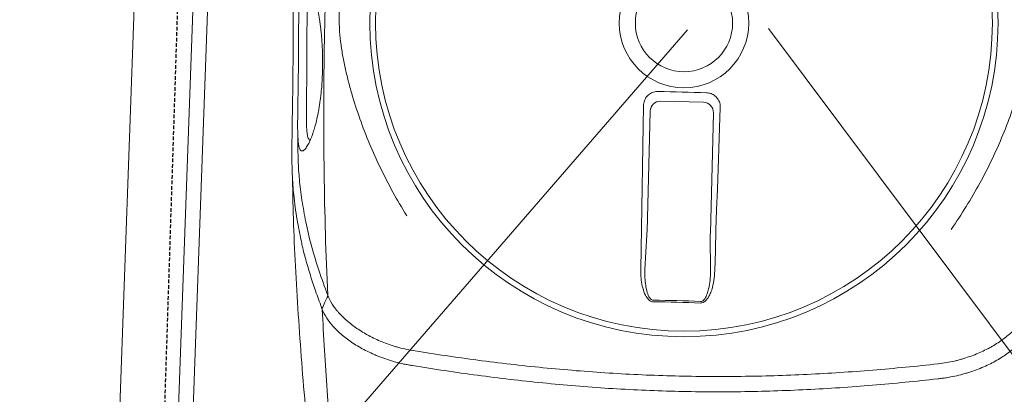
# Model space of a CAD drawing. Header units: millimetres. Extents: x 256680 to 410391, y -77299 to -22623.
# Tile 182 of 202: x 370870 to 371205, y -26513 to -26385. Entities that reach past the tile are written whole.
import ezdxf

# ---------------------------------------------------------------- set-up
doc = ezdxf.new("R2010")
doc.units = ezdxf.units.MM
doc.header["$LTSCALE"] = 2.5
doc.linetypes.add('11aa1PB-bd$0$11aa1PB-af$0$TRATTEGGIATA', pattern=[0.75, 0.5, -0.25])
for name, color, linetype, lineweight in [('CKD Equipments', 252, 'Continuous', 0), ('HATCH LIGHT', 250, 'Continuous', 0), ('K Equipment', 30, 'Continuous', 9)]:
    doc.layers.add(name, color=color, linetype=linetype, lineweight=lineweight)
doc.layers.add('FAINTEQUIP', color=253, linetype='Continuous')

# ---------------------------------------------------------------- blocks, each defined once
blk = doc.blocks.new('H-WASH')
at = {"layer": 'CKD Equipments', "color": 4}
for p, q in [((-20, 0), (-20, -40)), ((-1.154, -19.688), (-13.719, -35.313)), ((1.603, -19.539), (14.288, -35.313))]:
    blk.add_line(p, q, dxfattribs=at)
for points in [[(-13.5, -38), (13.5, -38, 0.414214), (18, -33.5), (18, -16.5, 0.414214), (13.5, -12), (-13.5, -12, 0.414214), (-18, -16.5), (-18, -33.5, 0.414214)], [(-13.5, -37.5), (13.5, -37.5, 0.414214), (17.5, -33.5), (17.5, -16.5, 0.414214), (13.5, -12.5), (-13.5, -12.5, 0.414214), (-17.5, -16.5), (-17.5, -33.5, 0.414214)]]:
    blk.add_lwpolyline(points, format="xyb", close=True, dxfattribs=at)
blk = doc.blocks.new('G$C62143A14')
at = {"linetype": 'Continuous', "lineweight": 0}
for p, q in [((166.18, 199.09), (180.76, 199.25)), ((163.17, 154.51), (162.73, 195.56)), ((184.29, 195.79), (184.73, 154.75)), ((162.89, 141.56), (163.17, 153.37)), ((184.76, 153.6), (185.3, 141.8)), ((263.88, 107.91), (263.87, 107.91)), ((85.06, 105.98), (85.05, 105.99))]:
    blk.add_line(p, q, dxfattribs=at)
at = {"linetype": 'Continuous', "lineweight": 0, "flags": 128}
for points in [[(165.21, 202.39), (167.27, 202.41), (169.32, 202.43), (171.38, 202.45), (173.44, 202.47), (175.49, 202.49), (177.55, 202.52), (179.61, 202.54), (181.66, 202.57)], [(161.51, 141.67), (161.39, 148.62), (161.27, 155.58), (161.14, 162.54), (161, 169.51), (160.86, 176.48), (160.72, 183.45), (160.56, 190.43), (160.41, 197.41)], [(186.57, 197.69), (186.57, 190.71), (186.56, 183.73), (186.57, 176.75), (186.58, 169.78), (186.59, 162.81), (186.61, 155.85), (186.64, 148.89), (186.67, 141.94)], [(55.17, 128.13), (54.46, 126.47), (53.76, 124.81)]]:
    blk.add_lwpolyline(points, dxfattribs=at)
at = {"linetype": 'Continuous', "lineweight": 0}
for radius in [106.93, 105, 22.05, 16.56]:
    blk.add_circle((173.18, 226), radius, dxfattribs=at)
for centre, radius, start, end in [((166.26, 195.57), 3.53, 91.3072, 180.1404), ((180.76, 195.72), 3.53, 1.0921, 89.9252), ((178.06, -227.41), 358.79, 89.3354, 91.8971), ((178.06, -227.34), 358.19, 89.3355, 91.897), ((54.09, 128.97), 1.21, 326.4595, 358.5784)]:
    blk.add_arc(centre, radius, start, end, dxfattribs=at)
for centre, major_axis, start_param, end_param in [((162.86, 155.12), (0.09, -3.5), 1.045879, 1.394945), ((185.03, 155.36), (-0.02, -3.5), 4.88824, 5.237306)]:
    blk.add_ellipse(centre, major_axis=major_axis, ratio=0.086139, start_param=start_param, end_param=end_param, dxfattribs=at)
for points, knots in [([(45.6, 147.31), (45.02, 149.63), (44.08, 153.42), (43.14, 158.58), (42.52, 162.49), (42.07, 166.08), (41.78, 169.32), (41.57, 172.51), (41.43, 175.54), (41.32, 178.54), (41.24, 181.43), (41.18, 184.13), (41.11, 187.04), (41.05, 190.57), (40.96, 194.84), (40.86, 199.86), (40.72, 205.12), (40.58, 210.4), (40.42, 215.41), (40.27, 220), (40.12, 224.07), (39.98, 227.69), (39.87, 230.87), (39.8, 233.7), (39.73, 239.01), (39.98, 246.66), (40.84, 255.43), (41.86, 262.6), (42.9, 268.77), (44.25, 275.81), (46, 283.98), (47.78, 291.81), (49.04, 297.24), (49.57, 299.48)], [0, 0, 0, 0, 0.0593635, 0.0971043, 0.1348438, 0.1667324, 0.198607, 0.2201848, 0.2417788, 0.2633349, 0.278122, 0.2929063, 0.3080418, 0.3231723, 0.3441056, 0.3655953, 0.3864814, 0.4080077, 0.4295299, 0.4486306, 0.4683357, 0.4884205, 0.5086324, 0.5289688, 0.5492243, 0.6333183, 0.7152132, 0.756242, 0.7972696, 0.8516973, 0.906117, 0.9611972, 1, 1, 1, 1]), ([(55.29, 128.94), (54.17, 142.82), (53.27, 156.72), (51.87, 184.59), (51.39, 198.55), (50.98, 219.52), (50.9, 226.52), (50.84, 240.51), (50.86, 247.5), (51.08, 268.46), (51.45, 282.4), (52.02, 296.33)], [0, 0, 0, 0, 0.25, 0.25, 0.5, 0.5, 0.625, 0.625, 0.75, 0.75, 1, 1, 1, 1]), ([(265.16, 295.03), (266.9, 292.42), (268.56, 289.8), (271.72, 284.5), (273.22, 281.83), (276.08, 276.42), (277.43, 273.7), (279.98, 268.18), (281.17, 265.39), (283.41, 259.74), (284.44, 256.91), (285.85, 252.62), (286.3, 251.18), (287.14, 248.29), (287.54, 246.84), (288.29, 243.91), (288.64, 242.44), (289.27, 239.47), (289.55, 237.97), (290.02, 234.96), (290.22, 233.44), (290.43, 231.13), (290.49, 230.35), (290.55, 229.19), (290.56, 228.8), (290.59, 228.01), (290.6, 227.62), (290.62, 225.65), (290.56, 224.09), (290.35, 221.02), (290.18, 219.49), (289.77, 216.47), (289.52, 214.97), (288.95, 211.99), (288.63, 210.51), (287.95, 207.58), (287.58, 206.12), (286.8, 203.23), (286.38, 201.79), (285.07, 197.5), (284.11, 194.66), (280.98, 186.21), (278.56, 180.65), (274.42, 172.38), (272.96, 169.66), (269.9, 164.27), (268.3, 161.61), (266.62, 158.98)], [0, 0, 0, 0, 0.0625, 0.0625, 0.125, 0.125, 0.1875, 0.1875, 0.25, 0.25, 0.3125, 0.3125, 0.34375, 0.34375, 0.375, 0.375, 0.40625, 0.40625, 0.4375, 0.4375, 0.46875, 0.46875, 0.484375, 0.484375, 0.492188, 0.492188, 0.5, 0.5, 0.53125, 0.53125, 0.5625, 0.5625, 0.59375, 0.59375, 0.625, 0.625, 0.65625, 0.65625, 0.6875, 0.6875, 0.75, 0.75, 0.875, 0.875, 0.9375, 0.9375, 1, 1, 1, 1]), ([(81.21, 156.98), (79.47, 159.59), (77.81, 162.21), (74.65, 167.51), (73.14, 170.18), (70.29, 175.58), (68.94, 178.31), (66.39, 183.83), (65.2, 186.62), (62.96, 192.26), (61.93, 195.1), (60.52, 199.39), (60.07, 200.83), (59.22, 203.72), (58.82, 205.17), (58.08, 208.1), (57.73, 209.57), (57.1, 212.54), (56.82, 214.04), (56.34, 217.05), (56.15, 218.57), (55.94, 220.88), (55.88, 221.66), (55.82, 222.82), (55.8, 223.21), (55.78, 224), (55.77, 224.39), (55.75, 226.36), (55.8, 227.92), (56.02, 230.99), (56.19, 232.52), (56.6, 235.54), (56.85, 237.04), (57.42, 240.02), (57.73, 241.5), (58.42, 244.43), (58.79, 245.89), (59.57, 248.78), (59.98, 250.22), (61.29, 254.51), (62.26, 257.35), (65.39, 265.8), (67.81, 271.36), (71.95, 279.63), (73.4, 282.35), (76.46, 287.74), (78.07, 290.4), (79.75, 293.03)], [0, 0, 0, 0, 0.0625, 0.0625, 0.125, 0.125, 0.1875, 0.1875, 0.25, 0.25, 0.3125, 0.3125, 0.34375, 0.34375, 0.375, 0.375, 0.40625, 0.40625, 0.4375, 0.4375, 0.46875, 0.46875, 0.484375, 0.484375, 0.492187, 0.492187, 0.5, 0.5, 0.53125, 0.53125, 0.5625, 0.5625, 0.59375, 0.59375, 0.625, 0.625, 0.65625, 0.65625, 0.6875, 0.6875, 0.75, 0.75, 0.875, 0.875, 0.9375, 0.9375, 1, 1, 1, 1]), ([(42.51, 207.1), (42.47, 208.53), (42.43, 209.94), (42.38, 211.68), (42.37, 212.02), (42.35, 212.71), (42.34, 213.05), (42.31, 214.05), (42.29, 214.71), (42.25, 215.99), (42.23, 216.62), (42.2, 217.54), (42.19, 217.85), (42.17, 218.45), (42.16, 218.74), (42.12, 220.18), (42.08, 221.26), (42.04, 222.76), (42.02, 223.24), (41.99, 224.18), (41.98, 224.63), (41.95, 225.92), (41.93, 226.71), (41.91, 228.15), (41.9, 228.82), (41.9, 229.73), (41.9, 230.03), (41.91, 230.59), (41.91, 230.86), (41.94, 232.14), (41.98, 232.98), (42.12, 234.36), (42.22, 234.91), (42.39, 235.55), (42.46, 235.73), (42.56, 235.96), (42.6, 236.03), (42.68, 236.16), (42.72, 236.22), (42.93, 236.46), (43.12, 236.55), (43.54, 236.51), (43.78, 236.38), (44.29, 235.92), (44.57, 235.59), (45.17, 234.68), (45.49, 234.11), (45.93, 233.22), (46.01, 233.03), (46.19, 232.64), (46.28, 232.43), (46.55, 231.79), (46.73, 231.32), (47.11, 230.3), (47.3, 229.74), (47.69, 228.53), (47.89, 227.87), (48.28, 226.45), (48.47, 225.69), (48.86, 224.02), (49.05, 223.12), (49.33, 221.64), (49.42, 221.13), (49.59, 220.08), (49.68, 219.53), (49.84, 218.41), (49.92, 217.83), (50.04, 216.92), (50.07, 216.61), (50.15, 215.99), (50.18, 215.67), (50.35, 214.08), (50.46, 212.76), (50.59, 210.72), (50.63, 210.02), (50.68, 208.96), (50.7, 208.61), (50.72, 207.9), (50.73, 207.54), (50.76, 206.48), (50.77, 205.78), (50.78, 204.72), (50.78, 204.37), (50.78, 203.67), (50.77, 203.32), (50.75, 201.59), (50.71, 200.26), (50.62, 198.67), (50.6, 198.36), (50.56, 197.73), (50.54, 197.42), (50.47, 196.51), (50.42, 195.92), (50.26, 194.23), (50.14, 193.18), (49.94, 191.7), (49.87, 191.23), (49.73, 190.31), (49.65, 189.88), (49.43, 188.62), (49.27, 187.85), (48.95, 186.43), (48.79, 185.78), (48.55, 184.87), (48.46, 184.58), (48.3, 184.02), (48.22, 183.75), (47.82, 182.47), (47.5, 181.62), (46.89, 180.21), (46.6, 179.63), (46.18, 178.94), (46.04, 178.74), (45.78, 178.39), (45.65, 178.25), (45.28, 177.9), (45.05, 177.77), (44.63, 177.73), (44.44, 177.82), (44.09, 178.2), (43.94, 178.5), (43.73, 179.13), (43.66, 179.37), (43.57, 179.79), (43.54, 179.94), (43.48, 180.25), (43.46, 180.41), (43.32, 181.28), (43.24, 182.12), (43.14, 183.4), (43.12, 183.66), (43.09, 184.22), (43.07, 184.52), (43.03, 185.44), (43, 186.1), (42.95, 187.54), (42.93, 188.32), (42.89, 189.61), (42.88, 190.05), (42.86, 190.98), (42.85, 191.47), (42.82, 192.99), (42.79, 194.06), (42.76, 195.79), (42.75, 196.38), (42.73, 197.3), (42.72, 197.62), (42.71, 198.25), (42.7, 198.57), (42.67, 200.18), (42.64, 201.5), (42.6, 203.56), (42.58, 204.26), (42.54, 205.68), (42.53, 206.39), (42.51, 207.1)], [0, 0, 0, 0, 0.015625, 0.015625, 0.019531, 0.019531, 0.023438, 0.023438, 0.03125, 0.03125, 0.039063, 0.039063, 0.042969, 0.042969, 0.046875, 0.046875, 0.0625, 0.0625, 0.070313, 0.070313, 0.078125, 0.078125, 0.09375, 0.09375, 0.109375, 0.109375, 0.117188, 0.117188, 0.125, 0.125, 0.15625, 0.15625, 0.1875, 0.1875, 0.203125, 0.203125, 0.210938, 0.210938, 0.21875, 0.21875, 0.25, 0.25, 0.28125, 0.28125, 0.3125, 0.3125, 0.34375, 0.34375, 0.351563, 0.351563, 0.359375, 0.359375, 0.375, 0.375, 0.390625, 0.390625, 0.40625, 0.40625, 0.421875, 0.421875, 0.4375, 0.4375, 0.445313, 0.445313, 0.453125, 0.453125, 0.460938, 0.460938, 0.464844, 0.464844, 0.46875, 0.46875, 0.484375, 0.484375, 0.492188, 0.492188, 0.496094, 0.496094, 0.5, 0.5, 0.507813, 0.507813, 0.511719, 0.511719, 0.515625, 0.515625, 0.53125, 0.53125, 0.535156, 0.535156, 0.539063, 0.539063, 0.546875, 0.546875, 0.5625, 0.5625, 0.570313, 0.570313, 0.578125, 0.578125, 0.59375, 0.59375, 0.609375, 0.609375, 0.617188, 0.617188, 0.625, 0.625, 0.65625, 0.65625, 0.6875, 0.6875, 0.703125, 0.703125, 0.71875, 0.71875, 0.75, 0.75, 0.78125, 0.78125, 0.8125, 0.8125, 0.828125, 0.828125, 0.835938, 0.835938, 0.84375, 0.84375, 0.875, 0.875, 0.882812, 0.882812, 0.890625, 0.890625, 0.90625, 0.90625, 0.921875, 0.921875, 0.929687, 0.929687, 0.9375, 0.9375, 0.953125, 0.953125, 0.960937, 0.960937, 0.964844, 0.964844, 0.96875, 0.96875, 0.984375, 0.984375, 0.992187, 0.992187, 1, 1, 1, 1]), ([(46.04, 232.96), (45.93, 232.9), (45.82, 232.85), (45.71, 232.79), (45.71, 232.79), (45.71, 232.79), (45.71, 232.79), (45.67, 232.77), (45.51, 232.69), (45.3, 232.13), (45.07, 231.17), (44.91, 229.76), (44.83, 227.85), (44.82, 225.75), (44.86, 223.64), (44.91, 221.68), (44.99, 219.24), (45.09, 216.5), (45.19, 213.73), (45.27, 211.36), (45.34, 209.15), (45.38, 207.84), (45.4, 207.18)], [-0.090918, -0.090918, -0.090918, -0.090918, 0, 0, 0, 0, 0, 0, 0.026213, 0.13292, 0.239613, 0.348571, 0.457474, 0.569041, 0.626082, 0.683094, 0.752821, 0.824315, 0.874905, 0.926701, 0.963078, 1, 1, 1, 1]), ([(45.4, 207.18), (45.41, 206.59), (45.46, 205.05), (45.52, 202.55), (45.57, 200.53), (45.61, 198.49), (45.66, 196.45), (45.71, 194.08), (45.76, 192.07), (45.81, 190.38), (45.87, 188.87), (45.96, 187.09), (46.11, 185.27), (46.36, 183.45), (46.68, 182.18), (46.99, 181.84), (47.12, 181.69), (47.12, 181.69), (47.12, 181.69), (47.12, 181.69), (47.21, 181.59), (47.3, 181.49), (47.39, 181.39)], [0, 0, 0, 0, 0.032705, 0.086629, 0.142257, 0.153922, 0.215379, 0.27845, 0.333103, 0.387785, 0.444206, 0.500642, 0.614534, 0.729613, 0.886835, 1, 1, 1, 1, 1, 1, 1.078938, 1.078938, 1.078938, 1.078938]), ([(160.41, 197.41), (160.45, 197.96), (160.53, 199.07), (161.34, 200.56), (162.55, 201.68), (163.92, 202.29), (164.84, 202.36), (165.21, 202.39)], [0, 0, 0, 0, 0.214916, 0.429922, 0.642835, 0.854056, 1, 1, 1, 1]), ([(181.66, 202.57), (182.21, 202.52), (183.3, 202.43), (184.76, 201.61), (185.87, 200.4), (186.48, 199.02), (186.55, 198.08), (186.57, 197.69)], [0, 0, 0, 0, 0.21225, 0.424556, 0.635748, 0.847225, 1, 1, 1, 1]), ([(43.07, 184.68), (43.07, 184.53), (43.15, 182.23), (43.3, 180.03), (43.3, 180.03)], [0, 0, 0, 0, 0.065528, 1, 1, 1, 1]), ([(43.3, 180.03), (43.33, 179.79), (43.38, 177.87), (43.59, 174.53), (43.87, 171.14), (44.39, 166.79), (44.85, 163.44), (45.38, 160.95), (45.39, 160.92)], [0, 0, 0, 0, 0.1154515, 0.2827578, 0.4507086, 0.6182339, 0.994941, 1, 1, 1, 1]), ([(41.94, 167.57), (41.94, 167.57), (42.68, 152.71), (45.01, 126.11), (48.47, 94.08), (51.55, 73.04), (53.04, 62.85)], [0, 0, 0, 0, 0.128959, 0.425292, 0.721626, 1, 1, 1, 1]), ([(45.39, 160.92), (45.88, 158.49), (46.92, 153.33), (49.13, 145.42), (51.88, 137.43), (54.16, 131.77), (55.29, 128.94)], [0, 0, 0, 0, 0.2280042, 0.4853378, 0.7427349, 1, 1, 1, 1]), ([(53.63, 123.99), (52.87, 125.85), (51.36, 129.58), (49.35, 134.89), (47.59, 140.14), (46.3, 144.25), (45.74, 146.69), (45.6, 147.31)], [0, 0, 0, 0, 0.229832, 0.459678, 0.690029, 0.920378, 1, 1, 1, 1]), ([(166.2, 130.66), (165.97, 130.67), (165.51, 130.71), (164.73, 131.13), (163.72, 132.15), (162.75, 134.05), (162.01, 136.57), (161.61, 139.17), (161.54, 140.88), (161.51, 141.67)], [0, 0, 0, 0, 0.053674, 0.107072, 0.201461, 0.385823, 0.599668, 0.814062, 1, 1, 1, 1]), ([(162.89, 141.56), (162.9, 140.81), (162.94, 139.22), (163.22, 136.78), (163.72, 134.42), (164.38, 132.64), (165.1, 131.64), (165.63, 131.27), (165.97, 131.18), (166.14, 131.19), (166.18, 131.19)], [0, 0, 0, 0, 0.19611, 0.418032, 0.642122, 0.825582, 0.912375, 0.957312, 0.988402, 1, 1, 1, 1]), ([(186.67, 141.94), (186.64, 140.85), (186.59, 138.68), (186.07, 135.91), (185.29, 133.61), (184.49, 132.14), (183.53, 131.22), (182.83, 130.87), (182.37, 130.84), (182.21, 130.83)], [0, 0, 0, 0, 0.2549733, 0.5094959, 0.6555036, 0.8234143, 0.8930287, 0.9633452, 1, 1, 1, 1]), ([(182.22, 131.36), (182.34, 131.37), (182.63, 131.39), (182.93, 131.57), (183.29, 131.88), (183.87, 132.62), (184.4, 133.98), (184.93, 136.14), (185.27, 138.73), (185.29, 140.77), (185.3, 141.8)], [0, 0, 0, 0, 0.028874, 0.074198, 0.087541, 0.150828, 0.315881, 0.465459, 0.731192, 1, 1, 1, 1]), ([(263.89, 113.03), (265.76, 113.31), (267.57, 113.69), (269.77, 114.29), (270.21, 114.41), (271.07, 114.67), (271.5, 114.81), (272.77, 115.23), (273.6, 115.53), (276.01, 116.48), (277.52, 117.17), (279.68, 118.29), (280.38, 118.68), (281.74, 119.48), (282.4, 119.89), (284.29, 121.16), (285.45, 122.03), (287.56, 123.81), (288.51, 124.72), (289.57, 125.89), (289.78, 126.12), (290.17, 126.59), (290.36, 126.83), (290.92, 127.53), (291.25, 128), (292.18, 129.42), (292.68, 130.37), (293.07, 131.33)], [0, 0, 0, 0, 0.125, 0.125, 0.15625, 0.15625, 0.1875, 0.1875, 0.25, 0.25, 0.375, 0.375, 0.4375, 0.4375, 0.5, 0.5, 0.625, 0.625, 0.75, 0.75, 0.78125, 0.78125, 0.8125, 0.8125, 0.875, 0.875, 1, 1, 1, 1]), ([(55.17, 128.13), (55.17, 128.13), (55.17, 128.13), (55.17, 128.13), (55.17, 128.13), (55.17, 128.13), (55.17, 128.13), (55.14, 128.19), (55.12, 128.24), (55.09, 128.3)], [-0.00000006, -0.00000006, -0.00000006, -0.00000006, 0, 0, 0, 0.0000002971, 0.0000002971, 0.0000002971, 0.0005047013, 0.0005047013, 0.0005047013, 0.0005047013]), ([(55.37, 128.77), (55.77, 127.82), (56.29, 126.88), (57.25, 125.49), (57.6, 125.02), (58.16, 124.33), (58.36, 124.1), (58.77, 123.64), (58.98, 123.41), (60.06, 122.26), (61.03, 121.37), (63.18, 119.63), (64.35, 118.79), (66.28, 117.57), (66.95, 117.17), (68.32, 116.4), (69.03, 116.03), (71.21, 114.95), (72.74, 114.29), (75.17, 113.4), (76, 113.12), (77.28, 112.72), (77.71, 112.59), (78.58, 112.35), (79.02, 112.24), (81.23, 111.69), (83.05, 111.34), (84.93, 111.1)], [0, 0, 0, 0, 0.125, 0.125, 0.1875, 0.1875, 0.21875, 0.21875, 0.25, 0.25, 0.375, 0.375, 0.5, 0.5, 0.5625, 0.5625, 0.625, 0.625, 0.75, 0.75, 0.8125, 0.8125, 0.84375, 0.84375, 0.875, 0.875, 1, 1, 1, 1]), ([(53.63, 124.01), (53.62, 124.03), (53.61, 124.06), (53.6, 124.13), (53.6, 124.17), (53.6, 124.28), (53.61, 124.35), (53.64, 124.55), (53.69, 124.69), (53.76, 124.81)], [0, 0, 0, 0, 0.125, 0.125, 0.25, 0.25, 0.5, 0.5, 1, 1, 1, 1]), ([(294.91, 126.6), (294.71, 126.11), (294.48, 125.62), (293.95, 124.63), (293.66, 124.14), (292.68, 122.67), (291.91, 121.71), (290.13, 119.81), (289.12, 118.87), (287.43, 117.49), (286.84, 117.04), (285.59, 116.14), (284.95, 115.7), (282.92, 114.4), (281.48, 113.59), (278.41, 112.07), (276.78, 111.36), (274.62, 110.55), (274.18, 110.4), (273.3, 110.09), (272.85, 109.95), (271.5, 109.53), (270.59, 109.27), (268.73, 108.8), (267.78, 108.58), (266.34, 108.3), (265.85, 108.21), (265.11, 108.09), (264.87, 108.05), (264.37, 107.98), (264.13, 107.94), (263.88, 107.91)], [0, 0, 0, 0, 0.0625, 0.0625, 0.125, 0.125, 0.25, 0.25, 0.375, 0.375, 0.4375, 0.4375, 0.5, 0.5, 0.625, 0.625, 0.75, 0.75, 0.78125, 0.78125, 0.8125, 0.8125, 0.875, 0.875, 0.9375, 0.9375, 0.96875, 0.96875, 0.984375, 0.984375, 1, 1, 1, 1]), ([(85.05, 105.99), (84.8, 106.01), (84.55, 106.05), (84.06, 106.11), (83.81, 106.14), (83.07, 106.25), (82.58, 106.33), (81.12, 106.58), (80.17, 106.77), (77.36, 107.42), (75.56, 107.94), (73.39, 108.7), (72.96, 108.85), (72.11, 109.17), (71.69, 109.34), (70.45, 109.84), (69.65, 110.2), (67.32, 111.29), (65.86, 112.08), (63.81, 113.33), (63.15, 113.75), (61.9, 114.61), (61.3, 115.05), (59.59, 116.39), (58.56, 117.31), (57.41, 118.48), (57.19, 118.72), (56.76, 119.19), (56.55, 119.43), (55.96, 120.15), (55.59, 120.62), (54.58, 122.06), (54.04, 123.03), (53.63, 124.01)], [0, 0, 0, 0, 0.015625, 0.015625, 0.03125, 0.03125, 0.0625, 0.0625, 0.125, 0.125, 0.25, 0.25, 0.28125, 0.28125, 0.3125, 0.3125, 0.375, 0.375, 0.5, 0.5, 0.5625, 0.5625, 0.625, 0.625, 0.75, 0.75, 0.78125, 0.78125, 0.8125, 0.8125, 0.875, 0.875, 1, 1, 1, 1]), ([(59.43, 68.88), (58.27, 78.02), (57.21, 87.19), (55.28, 105.56), (54.41, 114.77), (53.63, 123.99)], [0, 0, 0, 0, 0.5, 0.5, 1, 1, 1, 1]), ([(85.06, 111.09), (92.41, 110.17), (99.79, 109.34), (114.61, 107.92), (122.05, 107.33), (136.99, 106.39), (144.47, 106.05), (159.47, 105.64), (166.98, 105.58), (181.99, 105.74), (189.5, 105.97), (204.48, 106.69), (211.94, 107.19), (223.12, 108.14), (226.83, 108.48), (234.27, 109.24), (237.97, 109.64), (249.07, 110.95), (256.43, 111.93), (263.76, 113.01)], [0, 0, 0, 0, 0.125, 0.125, 0.25, 0.25, 0.375, 0.375, 0.5, 0.5, 0.625, 0.625, 0.75, 0.75, 0.8125, 0.8125, 0.875, 0.875, 1, 1, 1, 1]), ([(263.87, 107.91), (256.54, 106.81), (249.17, 105.82), (238.07, 104.49), (234.37, 104.07), (226.94, 103.31), (223.21, 102.95), (212.02, 101.99), (204.54, 101.48), (189.56, 100.75), (182.06, 100.52), (167.03, 100.36), (159.51, 100.42), (144.51, 100.84), (137.03, 101.19), (125.83, 101.91), (122.1, 102.18), (114.65, 102.79), (110.93, 103.12), (99.8, 104.21), (92.42, 105.05), (85.06, 105.98)], [0, 0, 0, 0, 0.125, 0.125, 0.1875, 0.1875, 0.25, 0.25, 0.375, 0.375, 0.5, 0.5, 0.625, 0.625, 0.75, 0.75, 0.8125, 0.8125, 0.875, 0.875, 1, 1, 1, 1])]:
    blk.add_open_spline(points, degree=3, knots=knots, dxfattribs=at)
for points in [[(55.17, 128.13), (55.29, 128.33), (55.36, 128.55), (55.37, 128.77)], [(55.29, 128.94), (55.32, 128.88), (55.34, 128.83), (55.37, 128.77)], [(53.76, 124.81), (53.76, 124.81), (53.76, 124.81), (53.76, 124.81)], [(53.63, 123.99), (53.63, 124), (53.63, 124), (53.63, 124.01)], [(84.93, 111.1), (84.97, 111.1), (85.02, 111.09), (85.06, 111.09)], [(263.76, 113.01), (263.8, 113.02), (263.84, 113.02), (263.89, 113.03)]]:
    blk.add_open_spline(points, degree=3, dxfattribs=at)
at = {"layer": 'FAINTEQUIP', "color": 4, "linetype": '11aa1PB-bd$0$11aa1PB-af$0$TRATTEGGIATA'}
blk.add_lwpolyline([(337, 429.45), (338.5, 25.45), (1.5, 24.2), (0, 428.19), (337, 429.45)], dxfattribs=at)

msp = doc.modelspace()

# ---------------------------------------------------------------- hatches: boundary and pattern name
at = {"layer": 'HATCH LIGHT', "true_color": 0x636466}
h = msp.add_hatch(dxfattribs=at)
h.set_pattern_fill('ANSI32', color=251, scale=6)
h.set_pattern_definition([(45, (300231.21, -46725.026), (-40.411153, 40.411153), []), (45, (300258.15, -46725.026), (-40.411153, 40.411153), [])])
h.paths.add_polyline_path([(377374.05, -32589.97), (377180.11, -32638.82), (377361.65, -33359.69), (364809, -33359.58, -0.000263), (364794.47, -33559.58), (377618.26, -33559.7)])
h.paths.add_polyline_path([(365222.94, -25157.06), (365022.86, -25157.06, -0.011972), (364541.64, -34256.03), (364742.23, -34256.03, 0.01196)])
h.paths.add_polyline_path([(365206.57, -25697.6), (374885.51, -26046.56, 0.003501), (375379.58, -26800.64), (375547.21, -26691.53), (374997.1, -25850.46), (365212.8, -25497.7, -0.000262)])
h = msp.add_hatch(dxfattribs=at)
h.set_pattern_fill('ANSI36', color=251, scale=7)
h.set_pattern_definition([(45, (300231.21, -46725.026), (11.786586, 43.2174826), [55.5625, -11.1125, 0, -11.1125])])
h.paths.add_polyline_path([(371331.61, -26788.95), (372271, -26822.82), (372298.74, -26053.37), (374829.8, -26144.62), (375296.32, -26856.03), (375379.58, -26800.64, -0.003501), (374885.51, -26046.56), (371832.64, -25936.69, -0.403697), (372218.23, -26336.43, -1), (371418.23, -26336.43, -0.424809), (371832.64, -25936.69), (368000.11, -25798.4), (367996.51, -25898.26), (371359.35, -26019.5)])

# ---------------------------------------------------------------- block references
at = {"layer": 'CKD Equipments', "ltscale": 0.25, "rotation": 357.9373069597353}
msp.add_blockref('G$C62143A14', (370915.06, -26605.95), dxfattribs=at)
at = {"layer": 'K Equipment', "xscale": 10, "yscale": 10, "zscale": 10, "rotation": 357.9351876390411}
msp.add_blockref('H-WASH', (371116.05, -26192.28), dxfattribs=at)

doc.saveas('drawing.dxf')
